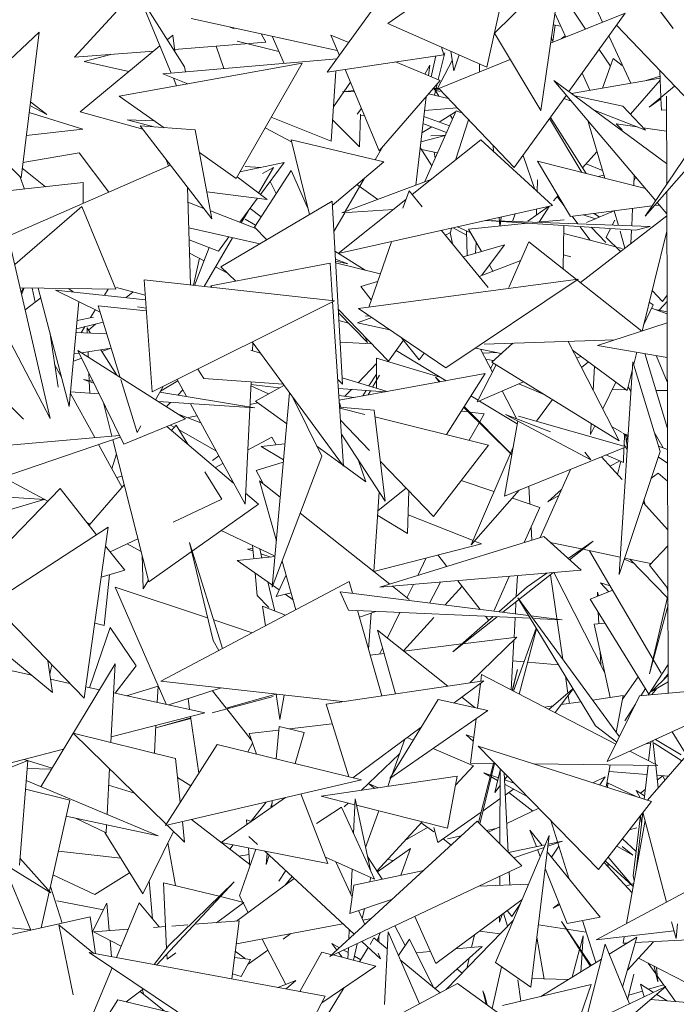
# Model space of a CAD drawing. Header units: metres. Extents: x -14.5 to 13.2, y -19 to 3.3.
# Tile 139 of 210: x 10.475 to 10.6, y 2.585 to 2.772. Entities that reach past the tile are written whole.
import ezdxf

# ---------------------------------------------------------------- set-up
doc = ezdxf.new("R2010")
doc.units = ezdxf.units.M
doc.layers.add('G-IMPT', color=7, linetype='Continuous', lineweight=5)
doc.layers.add('L-PLNT', color=7, linetype='Continuous', lineweight=5, true_color=0x005900)

# ---------------------------------------------------------------- blocks, each defined once
blk = doc.blocks.new('ÁRVORES ORNAMENTAIS - Pequeno e Médio Porte - Ipê-roxo-2870950-CORTE_CALÇADA')
at = {"layer": 'G-IMPT', "color": 253, "true_color": 0xaaaaaa}
for p, q in [((6.82373, 2.76256), (6.82941, 2.78812)), ((6.79345, 2.76158), (6.80962, 2.78406)), ((6.8199, 2.78141), (6.80493, 2.77084)), ((6.83789, 2.7816), (6.82515, 2.769)), ((6.83789, 2.7816), (6.83392, 2.75435)), ((6.85903, 2.76989), (6.85085, 2.78076)), ((6.85903, 2.76989), (6.85092, 2.78079)), ((6.75725, 2.77724), (6.74548, 2.76443)), ((6.84244, 2.76978), (6.8373, 2.77749)), ((6.76636, 2.76262), (6.75768, 2.7763)), ((6.75768, 2.7763), (6.76387, 2.76143)), ((6.84993, 2.77281), (6.83578, 2.7671)), ((6.83868, 2.76827), (6.83661, 2.7728)), ((6.83928, 2.75794), (6.84993, 2.77281)), ((6.84448, 2.77354), (6.84563, 2.77107)), ((6.79535, 2.76574), (6.76765, 2.77177)), ((6.82373, 2.76256), (6.80493, 2.77084)), ((6.73878, 2.7692), (6.72279, 2.75412)), ((6.73538, 2.74153), (6.73878, 2.7692)), ((6.77579, 2.76983), (6.77483, 2.77021)), ((6.82515, 2.769), (6.83392, 2.75435)), ((6.83666, 2.77054), (6.83622, 2.76749)), ((6.83629, 2.7706), (6.83773, 2.77035)), ((6.86579, 2.75219), (6.84828, 2.7705)), ((6.7631, 2.76775), (6.76417, 2.76864)), ((6.76453, 2.7655), (6.76417, 2.76864)), ((6.78177, 2.7673), (6.76448, 2.76593)), ((6.77638, 2.7675), (6.78427, 2.76555)), ((6.77638, 2.7675), (6.78426, 2.76555)), ((6.78092, 2.76888), (6.78177, 2.7673)), ((6.783, 2.76843), (6.78526, 2.76327)), ((6.79414, 2.76865), (6.79752, 2.76725)), ((6.79414, 2.76865), (6.79575, 2.76479)), ((6.83631, 2.76731), (6.83593, 2.76815)), ((6.83782, 2.76792), (6.83856, 2.76853)), ((6.84684, 2.76849), (6.85105, 2.75952)), ((6.76053, 2.76562), (6.74548, 2.76443)), ((6.74659, 2.75407), (6.76172, 2.7666)), ((6.77238, 2.76656), (6.77383, 2.76229)), ((6.81575, 2.76529), (6.8145, 2.76019)), ((6.81513, 2.76635), (6.81557, 2.76493)), ((6.81688, 2.76558), (6.81746, 2.76184)), ((6.84715, 2.76272), (6.845, 2.76593)), ((6.87485, 2.76569), (6.85376, 2.73426)), ((6.75243, 2.76498), (6.74733, 2.76365)), ((6.75581, 2.76171), (6.74733, 2.76365)), ((6.79524, 2.76412), (6.76225, 2.7613)), ((6.79345, 2.76158), (6.81557, 2.76493)), ((6.80642, 2.76355), (6.81487, 2.76003)), ((6.81401, 2.76469), (6.81316, 2.76075)), ((6.81434, 2.75853), (6.81716, 2.7638)), ((6.82813, 2.76401), (6.81458, 2.75854)), ((6.81845, 2.76488), (6.81746, 2.76184)), ((6.84564, 2.75859), (6.84768, 2.76418)), ((6.84768, 2.76418), (6.84938, 2.76288)), ((6.75401, 2.75707), (6.78866, 2.7633)), ((6.76636, 2.76262), (6.76656, 2.76166)), ((6.78866, 2.7633), (6.77617, 2.74145)), ((6.79508, 2.76183), (6.79417, 2.74849)), ((6.79687, 2.7621), (6.80328, 2.74668)), ((6.81193, 2.76126), (6.81291, 2.76295)), ((6.81267, 2.76095), (6.81291, 2.76295)), ((6.8223, 2.76166), (6.82233, 2.76317)), ((6.85673, 2.75682), (6.85652, 2.76188)), ((6.76698, 2.7594), (6.76225, 2.7613)), ((6.76426, 2.76049), (6.76487, 2.75902)), ((6.79787, 2.75969), (6.79462, 2.75504)), ((6.81487, 2.76003), (6.80328, 2.74668)), ((6.85781, 2.74427), (6.83644, 2.76003)), ((6.85575, 2.73722), (6.83644, 2.76003)), ((6.83977, 2.75758), (6.85658, 2.76047)), ((6.84327, 2.75818), (6.84179, 2.76144)), ((6.85093, 2.75367), (6.8566, 2.76007)), ((6.85657, 2.76082), (6.8539, 2.76001)), ((6.79851, 2.75816), (6.79631, 2.75787)), ((6.7986, 2.75794), (6.79631, 2.75787)), ((6.81458, 2.75853), (6.81363, 2.75853)), ((6.81474, 2.75837), (6.81363, 2.75834)), ((6.81363, 2.75828), (6.81489, 2.75797)), ((6.81489, 2.75797), (6.81363, 2.75828)), ((6.81405, 2.75836), (6.81377, 2.75723)), ((6.81406, 2.758), (6.81463, 2.75704)), ((6.8143, 2.75938), (6.81409, 2.75853)), ((6.82892, 2.74349), (6.81458, 2.75854)), ((6.87486, 2.75848), (6.85376, 2.73426)), ((6.85929, 2.75898), (6.85451, 2.75494)), ((6.74027, 2.75356), (6.73716, 2.75601)), ((6.75401, 2.75707), (6.76252, 2.75107)), ((6.81022, 2.74018), (6.8122, 2.75696)), ((6.81639, 2.75664), (6.81265, 2.75748)), ((6.82892, 2.74349), (6.83879, 2.75726)), ((6.83834, 2.75664), (6.83979, 2.75608)), ((6.84039, 2.75712), (6.8495, 2.75518)), ((6.85674, 2.75653), (6.85451, 2.75494)), ((6.85683, 2.75439), (6.85674, 2.75669)), ((6.85783, 2.74032), (6.85778, 2.75708)), ((6.73538, 2.74153), (6.72279, 2.75412)), ((6.73707, 2.75531), (6.74027, 2.75356)), ((6.75846, 2.75078), (6.74659, 2.75407)), ((6.79993, 2.75474), (6.79911, 2.75363)), ((6.81808, 2.75486), (6.81189, 2.75434)), ((6.81787, 2.7543), (6.81195, 2.74084)), ((6.81779, 2.7541), (6.81465, 2.75213)), ((6.81787, 2.7543), (6.81909, 2.7538)), ((6.84406, 2.75441), (6.85379, 2.75062)), ((6.8495, 2.75518), (6.85379, 2.75062)), ((6.85683, 2.75439), (6.85778, 2.75446)), ((6.7369, 2.75393), (6.74707, 2.7508)), ((6.75551, 2.75255), (6.76083, 2.75119)), ((6.75551, 2.75255), (6.76068, 2.75237)), ((6.79417, 2.74849), (6.7828, 2.75305)), ((6.79445, 2.75256), (6.79956, 2.74741)), ((6.79956, 2.74741), (6.79972, 2.75363)), ((6.8005, 2.75338), (6.79971, 2.75331)), ((6.8166, 2.75141), (6.81175, 2.7532)), ((6.81675, 2.75345), (6.81718, 2.75273)), ((6.81774, 2.7449), (6.82026, 2.75258)), ((6.84175, 2.74259), (6.83562, 2.75284)), ((6.84254, 2.74239), (6.83576, 2.75303)), ((6.84288, 2.75242), (6.84606, 2.7415)), ((6.74707, 2.7508), (6.73637, 2.7496)), ((6.77157, 2.73376), (6.75799, 2.7514)), ((6.75799, 2.7514), (6.76841, 2.75065)), ((6.77157, 2.73376), (6.76841, 2.75065)), ((6.78167, 2.75107), (6.78667, 2.7484)), ((6.81325, 2.75125), (6.81139, 2.75008)), ((6.81607, 2.75019), (6.8116, 2.75188)), ((6.84938, 2.75067), (6.84825, 2.75179)), ((6.84825, 2.75179), (6.85225, 2.75122)), ((6.85338, 2.75106), (6.8578, 2.75043)), ((6.78658, 2.74875), (6.8042, 2.7446)), ((6.78658, 2.74875), (6.79005, 2.73458)), ((6.80956, 2.73838), (6.82257, 2.74877)), ((6.81581, 2.74962), (6.81119, 2.7484)), ((6.81307, 2.74953), (6.81583, 2.74966)), ((6.83614, 2.73628), (6.82257, 2.74877)), ((6.80255, 2.74499), (6.804, 2.74751)), ((6.81106, 2.74731), (6.81328, 2.74386)), ((6.81435, 2.7463), (6.8113, 2.74694)), ((6.82499, 2.74654), (6.8249, 2.74771)), ((6.84187, 2.74344), (6.8446, 2.74652)), ((6.7464, 2.74629), (6.73574, 2.74445)), ((6.7464, 2.74629), (6.75202, 2.73882)), ((6.76289, 2.74504), (6.76331, 2.74375)), ((6.76921, 2.74636), (6.77617, 2.74145)), ((6.8137, 2.74643), (6.81392, 2.74531)), ((6.83284, 2.73932), (6.83057, 2.7458)), ((6.83334, 2.74474), (6.8538, 2.73952)), ((6.83334, 2.74474), (6.83957, 2.73423)), ((6.76373, 2.74394), (6.73295, 2.73049)), ((6.73999, 2.73988), (6.73561, 2.74341)), ((6.78525, 2.74445), (6.77689, 2.74271)), ((6.77789, 2.7437), (6.78076, 2.74351)), ((6.77964, 2.73222), (6.78661, 2.74293)), ((6.78324, 2.74349), (6.78043, 2.73867)), ((6.78078, 2.73841), (6.78525, 2.74445)), ((6.78324, 2.74349), (6.78117, 2.74236)), ((6.78661, 2.74293), (6.78972, 2.73592)), ((6.8042, 2.7446), (6.7944, 2.73633)), ((6.84255, 2.74421), (6.84563, 2.74295)), ((6.73602, 2.73944), (6.73519, 2.74171)), ((6.77634, 2.74175), (6.78205, 2.73745)), ((6.81327, 2.74133), (6.7962, 2.7349)), ((6.79687, 2.73515), (6.80054, 2.74151)), ((6.83335, 2.74121), (6.83327, 2.73893)), ((6.84484, 2.7418), (6.84588, 2.74209)), ((6.85165, 2.74206), (6.85156, 2.74009)), ((6.8516, 2.74092), (6.85197, 2.74168)), ((6.74716, 2.74069), (6.71829, 2.73744)), ((6.74716, 2.74069), (6.74718, 2.7367)), ((6.76694, 2.73977), (6.7675, 2.72123)), ((6.78378, 2.73857), (6.78261, 2.74089)), ((6.80301, 2.73746), (6.79908, 2.74028)), ((6.80301, 2.73747), (6.79908, 2.74028)), ((6.80895, 2.73912), (6.80781, 2.73582)), ((6.81145, 2.73607), (6.80895, 2.73912)), ((6.78205, 2.73745), (6.7706, 2.73893)), ((6.77686, 2.73313), (6.78024, 2.73769)), ((6.79554, 2.72717), (6.80836, 2.73742)), ((6.83634, 2.73721), (6.83722, 2.7382)), ((6.83706, 2.73801), (6.83834, 2.73631)), ((6.85812, 2.64377), (6.85783, 2.73893)), ((6.74689, 2.73614), (6.73418, 2.72513)), ((6.75335, 2.72044), (6.74689, 2.73614)), ((6.77003, 2.73576), (6.76703, 2.73692)), ((6.77328, 2.72468), (6.79435, 2.73712)), ((6.7809, 2.73416), (6.7788, 2.73575)), ((6.79632, 2.70243), (6.79435, 2.73712)), ((6.83614, 2.73628), (6.79554, 2.72717)), ((6.80599, 2.73552), (6.7962, 2.7349)), ((6.83151, 2.73334), (6.83541, 2.73612)), ((6.83315, 2.73561), (6.8331, 2.73448)), ((6.83364, 2.73315), (6.83553, 2.73614)), ((6.85508, 2.73623), (6.83957, 2.73423)), ((6.84786, 2.7353), (6.84866, 2.73253)), ((6.85134, 2.73575), (6.85118, 2.73243)), ((6.85644, 2.7364), (6.85553, 2.73628)), ((6.85784, 2.73475), (6.85604, 2.73688)), ((6.7322, 2.73377), (6.74088, 2.69588)), ((6.7799, 2.73196), (6.77129, 2.73528)), ((6.77843, 2.73524), (6.77714, 2.73302)), ((6.77789, 2.73374), (6.77985, 2.73255)), ((6.79468, 2.73135), (6.79675, 2.73493)), ((6.85196, 2.73163), (6.82353, 2.73345)), ((6.82369, 2.73349), (6.85469, 2.7323)), ((6.82615, 2.73242), (6.82602, 2.73401)), ((6.82624, 2.73242), (6.82643, 2.7341)), ((6.82858, 2.7333), (6.82911, 2.7347)), ((6.83335, 2.73312), (6.83836, 2.73361)), ((6.83988, 2.73427), (6.84096, 2.73282)), ((6.84148, 2.72168), (6.85784, 2.73436)), ((6.84201, 2.73454), (6.84431, 2.73379)), ((6.84786, 2.73528), (6.8426, 2.73307)), ((6.84404, 2.7348), (6.84505, 2.7341)), ((6.8475, 2.73257), (6.84798, 2.73354)), ((6.76717, 2.73207), (6.78064, 2.72902)), ((6.77964, 2.73222), (6.78199, 2.72982)), ((6.82397, 2.72078), (6.81514, 2.73157)), ((6.817, 2.73199), (6.81681, 2.73117)), ((6.81733, 2.73206), (6.81986, 2.73071)), ((6.81812, 2.73224), (6.82068, 2.7311)), ((6.82026, 2.73184), (6.83151, 2.73294)), ((6.82026, 2.73184), (6.8227, 2.72758)), ((6.83834, 2.7325), (6.83817, 2.7243)), ((6.84135, 2.73231), (6.84331, 2.72971)), ((6.84625, 2.72929), (6.84347, 2.73217)), ((6.84635, 2.73021), (6.84719, 2.73193)), ((6.85114, 2.73168), (6.85101, 2.72907)), ((6.85196, 2.73163), (6.85469, 2.7323)), ((6.77281, 2.72766), (6.76724, 2.72978)), ((6.77548, 2.73019), (6.77009, 2.72095)), ((6.77281, 2.72766), (6.7748, 2.73034)), ((6.81587, 2.73067), (6.81681, 2.73117)), ((6.81677, 2.73115), (6.81718, 2.72908)), ((6.81984, 2.73148), (6.81997, 2.72679)), ((6.8383, 2.731), (6.84819, 2.72845)), ((6.84635, 2.73021), (6.84909, 2.72758)), ((6.84898, 2.73144), (6.84991, 2.72822)), ((6.85314, 2.71249), (6.85785, 2.73146)), ((6.77107, 2.72832), (6.76828, 2.72115)), ((6.8056, 2.72943), (6.80131, 2.71701)), ((6.81923, 2.72658), (6.82706, 2.72885)), ((6.82171, 2.72931), (6.82154, 2.72725)), ((6.82706, 2.72885), (6.82277, 2.72306)), ((6.82791, 2.72078), (6.83169, 2.72942)), ((6.85312, 2.71248), (6.83169, 2.72942)), ((6.84853, 2.72836), (6.84938, 2.72814)), ((6.76732, 2.72728), (6.77009, 2.72582)), ((6.76811, 2.72117), (6.76919, 2.72629)), ((6.79489, 2.72765), (6.80063, 2.72406)), ((6.79732, 2.72524), (6.79498, 2.72615)), ((6.83961, 2.72654), (6.83822, 2.72692)), ((6.74088, 2.69588), (6.72561, 2.72517)), ((6.77136, 2.72105), (6.79397, 2.72539)), ((6.77227, 2.72467), (6.77452, 2.72349)), ((6.77328, 2.72468), (6.7761, 2.72196)), ((6.79444, 2.71827), (6.79397, 2.72539)), ((6.795, 2.72577), (6.79732, 2.72524)), ((6.79502, 2.72542), (6.80351, 2.72336)), ((6.82227, 2.72286), (6.83014, 2.72588)), ((6.8242, 2.72498), (6.82484, 2.72385)), ((6.79938, 2.71676), (6.84105, 2.72231)), ((6.84105, 2.72231), (6.81595, 2.70549)), ((6.75335, 2.72044), (6.7352, 2.72066)), ((6.73586, 2.72066), (6.73539, 2.71985)), ((6.73585, 2.72066), (6.73539, 2.71987)), ((6.73549, 2.71942), (6.73597, 2.72066)), ((6.73805, 2.71794), (6.73746, 2.72064)), ((6.74452, 2.69815), (6.73864, 2.72062)), ((6.74534, 2.71989), (6.7444, 2.72055)), ((6.75117, 2.71927), (6.7519, 2.72046)), ((6.75891, 2.71932), (6.75346, 2.72078)), ((6.7587, 2.7222), (6.79479, 2.71823)), ((6.7587, 2.7222), (6.76024, 2.70094)), ((6.77136, 2.72105), (6.77156, 2.72078)), ((6.79981, 2.72095), (6.80299, 2.72188)), ((6.79981, 2.72095), (6.8018, 2.71844)), ((6.73616, 2.71649), (6.73913, 2.71876)), ((6.75897, 2.71844), (6.74191, 2.72025)), ((6.74191, 2.72025), (6.75038, 2.7161)), ((6.75663, 2.71993), (6.75534, 2.71883)), ((6.85703, 2.7181), (6.85504, 2.72015)), ((6.85703, 2.7181), (6.85789, 2.71929)), ((6.74452, 2.69815), (6.74632, 2.71809)), ((6.75002, 2.71729), (6.75913, 2.71629)), ((6.75002, 2.71729), (6.75417, 2.7037)), ((6.75748, 2.71709), (6.75908, 2.71685)), ((6.79479, 2.71823), (6.76024, 2.70094)), ((6.79654, 2.68683), (6.79445, 2.71807)), ((6.80504, 2.70678), (6.79552, 2.71661)), ((6.79938, 2.71676), (6.81595, 2.70549)), ((6.85342, 2.71363), (6.85528, 2.71746)), ((6.8545, 2.71796), (6.85528, 2.71746)), ((6.85497, 2.71682), (6.8579, 2.71574)), ((6.85789, 2.71807), (6.85638, 2.71643)), ((6.7491, 2.71511), (6.74599, 2.71446)), ((6.74855, 2.71505), (6.74948, 2.71655)), ((6.79555, 2.71597), (6.80108, 2.71033)), ((6.79919, 2.71402), (6.80189, 2.71505)), ((6.80144, 2.71536), (6.80072, 2.7153)), ((6.8579, 2.71613), (6.85561, 2.71658)), ((6.74586, 2.71293), (6.75097, 2.71417)), ((6.74676, 2.71216), (6.74748, 2.71332)), ((6.74793, 2.71211), (6.74789, 2.71309)), ((6.74789, 2.71309), (6.74852, 2.71209)), ((6.7495, 2.71381), (6.74816, 2.71266)), ((6.79564, 2.71448), (6.7975, 2.71398)), ((6.80532, 2.71272), (6.79919, 2.71402)), ((6.85791, 2.71403), (6.84467, 2.70975)), ((6.74081, 2.71232), (6.74239, 2.70186)), ((6.75165, 2.71197), (6.74579, 2.7122)), ((6.80063, 2.71133), (6.80108, 2.71033)), ((6.80754, 2.71121), (6.81087, 2.70701)), ((6.74684, 2.70836), (6.75248, 2.70924)), ((6.75239, 2.70922), (6.75069, 2.70863)), ((6.77918, 2.71042), (6.79654, 2.68683)), ((6.77935, 2.71019), (6.77928, 2.70881)), ((6.80188, 2.71005), (6.79587, 2.71038)), ((6.80504, 2.70678), (6.80791, 2.71074)), ((6.82645, 2.70823), (6.82158, 2.70926)), ((6.8232, 2.71001), (6.848, 2.71083)), ((6.82463, 2.70658), (6.82863, 2.71019)), ((6.83911, 2.71053), (6.84883, 2.69164)), ((6.85793, 2.70749), (6.84467, 2.70975)), ((6.72423, 2.70736), (6.73586, 2.69577)), ((6.74688, 2.70731), (6.7453, 2.70677)), ((6.74542, 2.70814), (6.7464, 2.70829)), ((6.75484, 2.69103), (6.74615, 2.70879)), ((6.76659, 2.69582), (6.74615, 2.70879)), ((6.74812, 2.70754), (6.74808, 2.70855)), ((6.7505, 2.70893), (6.75352, 2.70412)), ((6.77898, 2.70885), (6.78072, 2.70832)), ((6.80279, 2.70735), (6.8028, 2.70334)), ((6.80279, 2.70735), (6.81482, 2.70376)), ((6.80651, 2.70881), (6.81598, 2.70306)), ((6.81182, 2.70829), (6.81087, 2.70701)), ((6.8225, 2.70907), (6.82478, 2.70467)), ((6.82292, 2.70827), (6.82552, 2.70843)), ((6.85034, 2.70122), (6.83997, 2.70886)), ((6.84156, 2.70768), (6.84076, 2.70733)), ((6.85157, 2.70619), (6.85214, 2.70848)), ((6.85368, 2.70822), (6.85797, 2.69398)), ((6.85586, 2.70771), (6.85794, 2.70284)), ((6.74174, 2.70614), (6.74306, 2.70375)), ((6.80279, 2.7063), (6.79929, 2.70269)), ((6.82549, 2.70605), (6.82189, 2.69903)), ((6.82494, 2.70687), (6.82349, 2.70717)), ((6.82441, 2.70539), (6.825, 2.70636)), ((6.82463, 2.70658), (6.84883, 2.69164)), ((6.84297, 2.70664), (6.84168, 2.70554)), ((6.84416, 2.70577), (6.84389, 2.70125)), ((6.85143, 2.70666), (6.84879, 2.66632)), ((6.85143, 2.70666), (6.85656, 2.68966)), ((6.74831, 2.7031), (6.74825, 2.7045)), ((6.77006, 2.70348), (6.76889, 2.70527)), ((6.7957, 2.69937), (6.82338, 2.70441)), ((6.79625, 2.70361), (6.8048, 2.70102)), ((6.80136, 2.70206), (6.8028, 2.70433)), ((6.80205, 2.70185), (6.80334, 2.7041)), ((6.81464, 2.70282), (6.81396, 2.70374)), ((6.81483, 2.70285), (6.81396, 2.70374)), ((6.82338, 2.70441), (6.81604, 2.69283)), ((6.85034, 2.70122), (6.85134, 2.70524)), ((6.74918, 2.70261), (6.74719, 2.70328)), ((6.74899, 2.70299), (6.74719, 2.70328)), ((6.74841, 2.70071), (6.74832, 2.7029)), ((6.75429, 2.70332), (6.75737, 2.69325)), ((6.76232, 2.70199), (6.76088, 2.69944)), ((6.76182, 2.70109), (6.76511, 2.70306)), ((6.76497, 2.70331), (6.76675, 2.70005)), ((6.77006, 2.70348), (6.7851, 2.70238)), ((6.77899, 2.70283), (6.77785, 2.67964)), ((6.78231, 2.70056), (6.77895, 2.70206)), ((6.77896, 2.70236), (6.78433, 2.70168)), ((6.78524, 2.70218), (6.77984, 2.69918)), ((6.79544, 2.70328), (6.79632, 2.70243)), ((6.80281, 2.70317), (6.80281, 2.70162)), ((6.83064, 2.70287), (6.82189, 2.69903)), ((6.8347, 2.70036), (6.82975, 2.70248)), ((6.84571, 2.6977), (6.84818, 2.7028)), ((6.85106, 2.70096), (6.85051, 2.70191)), ((6.74475, 2.70066), (6.74936, 2.69226)), ((6.75016, 2.7006), (6.74477, 2.70093)), ((6.77973, 2.6979), (6.7617, 2.70088)), ((6.76508, 2.70033), (6.76605, 2.70132)), ((6.78627, 2.70079), (6.78303, 2.6639)), ((6.78685, 2.7), (6.79243, 2.68875)), ((6.79555, 2.70161), (6.80442, 2.70096)), ((6.79564, 2.70025), (6.79854, 2.69988)), ((6.79805, 2.70142), (6.79677, 2.70011)), ((6.80017, 2.70018), (6.80083, 2.70122)), ((6.8012, 2.70037), (6.80166, 2.70116)), ((6.8207, 2.70019), (6.82207, 2.69936)), ((6.82663, 2.70111), (6.82934, 2.69587)), ((6.85016, 2.70135), (6.84751, 2.70141)), ((6.85795, 2.70118), (6.85578, 2.70123)), ((6.75261, 2.69254), (6.751, 2.69888)), ((6.76143, 2.6991), (6.77973, 2.6979)), ((6.76293, 2.69814), (6.76373, 2.69895)), ((6.76748, 2.6987), (6.77785, 2.67964)), ((6.78025, 2.69888), (6.77878, 2.69856)), ((6.78575, 2.69486), (6.77984, 2.69918)), ((6.796, 2.69805), (6.79574, 2.69884)), ((6.79579, 2.69807), (6.80234, 2.69745)), ((6.81932, 2.698), (6.82845, 2.689)), ((6.82845, 2.68905), (6.81943, 2.69819)), ((6.82232, 2.69921), (6.82948, 2.69486)), ((6.8331, 2.69539), (6.83615, 2.69947)), ((6.76534, 2.69662), (6.76946, 2.69506)), ((6.76874, 2.69639), (6.76714, 2.69605)), ((6.7958, 2.69783), (6.80057, 2.69665)), ((6.80444, 2.68023), (6.80234, 2.69745)), ((6.8025, 2.69618), (6.82402, 2.69086)), ((6.81888, 2.69731), (6.82018, 2.69715)), ((6.8205, 2.69711), (6.82323, 2.69676)), ((6.82236, 2.69523), (6.82323, 2.69676)), ((6.84344, 2.68806), (6.82727, 2.69667)), ((6.82727, 2.69667), (6.83577, 2.69338)), ((6.85013, 2.69054), (6.82974, 2.69635)), ((6.75484, 2.69103), (6.76659, 2.69582)), ((6.75809, 2.69452), (6.75737, 2.69325)), ((6.77566, 2.68365), (6.76304, 2.69437)), ((6.76443, 2.69424), (6.76371, 2.69464)), ((6.76477, 2.69463), (6.76391, 2.69364)), ((6.76702, 2.691), (6.76477, 2.69463)), ((6.80148, 2.68985), (6.79595, 2.69556)), ((6.82038, 2.69176), (6.82228, 2.69508)), ((6.82958, 2.69544), (6.82706, 2.68113)), ((6.8435, 2.69493), (6.84337, 2.69285)), ((6.84337, 2.69285), (6.84417, 2.69452)), ((6.84938, 2.69324), (6.84746, 2.6943)), ((6.71861, 2.68025), (6.75419, 2.69235)), ((6.75404, 2.69267), (6.72583, 2.69021)), ((6.77234, 2.68977), (6.76533, 2.69373)), ((6.78291, 2.69238), (6.77835, 2.6899)), ((6.78291, 2.69238), (6.78373, 2.69088)), ((6.80444, 2.68023), (6.79613, 2.69294)), ((6.8505, 2.69243), (6.84955, 2.69307)), ((6.84955, 2.69307), (6.85052, 2.69272)), ((6.84973, 2.69066), (6.84979, 2.69301)), ((6.84999, 2.69277), (6.85036, 2.69029)), ((6.85016, 2.69162), (6.85036, 2.69238)), ((6.85717, 2.69032), (6.85547, 2.69329)), ((6.75008, 2.69095), (6.75454, 2.68282)), ((6.75961, 2.66492), (6.75278, 2.69187)), ((6.78542, 2.69107), (6.78093, 2.69057)), ((6.78515, 2.68807), (6.78093, 2.69057)), ((6.79633, 2.68712), (6.79147, 2.69067)), ((6.81362, 2.67731), (6.82402, 2.69086)), ((6.82072, 2.6719), (6.82871, 2.69047)), ((6.85013, 2.69054), (6.82706, 2.68113)), ((6.84974, 2.69093), (6.85033, 2.68993)), ((6.85627, 2.69065), (6.85798, 2.69003)), ((6.75345, 2.68921), (6.7526, 2.68634)), ((6.77166, 2.68793), (6.77286, 2.6888)), ((6.78303, 2.6639), (6.79243, 2.68875)), ((6.84344, 2.68806), (6.84231, 2.68953)), ((6.84546, 2.68864), (6.84938, 2.68432)), ((6.84965, 2.68756), (6.84628, 2.68897)), ((6.85656, 2.68966), (6.84879, 2.66632)), ((6.84965, 2.68756), (6.84972, 2.69038)), ((6.85799, 2.68744), (6.85622, 2.68862)), ((6.77366, 2.68734), (6.77223, 2.68657)), ((6.78511, 2.6876), (6.77997, 2.68601)), ((6.80075, 2.68388), (6.79653, 2.68697)), ((6.80075, 2.68388), (6.79939, 2.68793)), ((6.81362, 2.67731), (6.80352, 2.68774)), ((6.84894, 2.68786), (6.84711, 2.68682)), ((6.8485, 2.68529), (6.84915, 2.68777)), ((6.75452, 2.68498), (6.75351, 2.68468)), ((6.77344, 2.68058), (6.77026, 2.68574)), ((6.77997, 2.68601), (6.78126, 2.68353)), ((6.83383, 2.67329), (6.83956, 2.68623)), ((6.85619, 2.68552), (6.85484, 2.68448)), ((6.85619, 2.68552), (6.858, 2.68402)), ((6.73196, 2.68479), (6.74045, 2.68021)), ((6.75495, 2.6833), (6.7483, 2.67562)), ((6.78453, 2.68094), (6.78059, 2.68406)), ((6.7838, 2.67268), (6.78059, 2.68406)), ((6.82506, 2.68201), (6.81887, 2.68415)), ((6.83186, 2.67965), (6.83168, 2.68301)), ((6.73983, 2.68055), (6.72697, 2.6813)), ((6.74277, 2.68261), (6.73183, 2.67131)), ((6.74277, 2.68261), (6.74971, 2.67384)), ((6.7804, 2.67962), (6.77795, 2.68171)), ((6.80331, 2.68195), (6.80228, 2.66684)), ((6.80843, 2.68267), (6.80308, 2.67845)), ((6.80889, 2.6822), (6.80869, 2.6741)), ((6.82072, 2.6719), (6.82985, 2.68227)), ((6.83788, 2.68244), (6.83529, 2.68008)), ((6.83735, 2.68126), (6.83529, 2.68008)), ((6.73977, 2.68055), (6.72459, 2.67599)), ((6.75961, 2.66492), (6.7804, 2.67962)), ((6.77344, 2.68058), (6.7642, 2.67621)), ((6.83375, 2.679), (6.82855, 2.6808)), ((6.85333, 2.67996), (6.85803, 2.67479)), ((6.8535, 2.68045), (6.85374, 2.67951)), ((6.8053, 2.66445), (6.78833, 2.67792)), ((6.80869, 2.6741), (6.80301, 2.67748)), ((6.80878, 2.6776), (6.82109, 2.67276)), ((6.83081, 2.67236), (6.83375, 2.679)), ((6.74781, 2.67624), (6.74851, 2.67586)), ((6.72983, 2.66091), (6.75192, 2.67528)), ((6.75192, 2.67528), (6.74732, 2.64283)), ((6.78355, 2.66978), (6.77333, 2.67462)), ((6.83223, 2.6728), (6.8321, 2.67527)), ((6.75755, 2.67305), (6.7523, 2.67057)), ((6.75551, 2.67209), (6.75816, 2.67066)), ((6.77178, 2.65377), (6.76734, 2.67236)), ((6.7736, 2.65226), (6.76734, 2.67236)), ((6.77925, 2.67182), (6.7795, 2.66925)), ((6.80229, 2.66688), (6.82269, 2.67213)), ((6.83449, 2.6735), (6.80339, 2.66386)), ((6.82137, 2.67264), (6.82269, 2.67213)), ((6.84163, 2.66708), (6.83449, 2.6735)), ((6.83573, 2.67238), (6.84169, 2.67113)), ((6.83911, 2.66934), (6.84385, 2.67263)), ((6.84385, 2.67263), (6.83938, 2.6691)), ((6.75141, 2.67169), (6.75504, 2.66711)), ((6.75854, 2.66357), (6.75834, 2.66994)), ((6.77931, 2.67123), (6.77833, 2.67109)), ((6.77833, 2.67109), (6.77935, 2.67075)), ((6.78064, 2.67116), (6.78106, 2.66942)), ((6.78086, 2.67024), (6.78274, 2.6696)), ((6.81613, 2.6678), (6.81442, 2.67)), ((6.84189, 2.67109), (6.849, 2.66959)), ((6.85676, 2.64755), (6.8432, 2.67081)), ((6.85456, 2.66807), (6.85804, 2.67171)), ((6.78354, 2.66968), (6.77638, 2.66892)), ((6.78433, 2.66335), (6.77638, 2.66892)), ((6.78749, 2.65961), (6.78489, 2.66882)), ((6.81061, 2.66609), (6.81223, 2.66944)), ((6.85165, 2.66835), (6.84975, 2.6692)), ((6.84982, 2.66942), (6.85484, 2.66836)), ((6.8508, 2.66921), (6.85798, 2.66186)), ((6.85456, 2.66807), (6.85806, 2.66366)), ((6.75057, 2.66578), (6.75504, 2.66711)), ((6.75115, 2.65663), (6.75212, 2.66624)), ((6.77975, 2.66656), (6.78016, 2.66232)), ((6.78563, 2.66622), (6.78378, 2.66212)), ((6.84163, 2.66708), (6.80339, 2.66386)), ((6.83625, 2.66663), (6.82676, 2.65913)), ((6.83134, 2.66393), (6.83507, 2.66653)), ((6.83813, 2.65016), (6.83576, 2.66624)), ((6.84607, 2.64764), (6.83639, 2.66664)), ((6.75954, 2.66522), (6.75854, 2.66357)), ((6.76186, 2.64605), (6.79762, 2.66497)), ((6.78216, 2.66487), (6.78349, 2.65936)), ((6.79826, 2.66272), (6.79762, 2.66497)), ((6.80856, 2.66186), (6.80978, 2.6644)), ((6.81494, 2.66483), (6.81283, 2.66088)), ((6.82246, 2.65967), (6.81823, 2.66511)), ((6.82506, 2.65934), (6.82797, 2.66593)), ((6.8293, 2.66215), (6.82952, 2.66606)), ((6.84708, 2.66416), (6.84528, 2.66468)), ((6.84684, 2.66301), (6.84528, 2.66468)), ((6.75322, 2.6639), (6.76288, 2.64167)), ((6.75322, 2.6639), (6.77076, 2.65806)), ((6.78378, 2.66212), (6.78658, 2.66284)), ((6.78696, 2.66151), (6.78546, 2.66256)), ((6.79589, 2.66302), (6.83162, 2.65851)), ((6.79589, 2.66302), (6.7975, 2.65952)), ((6.80896, 2.66154), (6.80579, 2.66406)), ((6.8158, 2.66051), (6.81903, 2.66408)), ((6.83134, 2.66393), (6.82596, 2.65923)), ((6.84758, 2.66331), (6.84333, 2.66161)), ((6.84472, 2.66216), (6.84468, 2.66294)), ((6.84489, 2.66223), (6.84468, 2.66294)), ((6.85783, 2.66395), (6.85806, 2.66307)), ((6.72983, 2.66091), (6.74732, 2.64283)), ((6.78016, 2.66232), (6.78238, 2.66005)), ((6.82912, 2.65883), (6.82924, 2.66109)), ((6.84429, 2.63758), (6.82959, 2.66186)), ((6.82959, 2.66186), (6.84885, 2.63547)), ((6.84333, 2.66161), (6.85445, 2.6436)), ((6.85457, 2.64742), (6.85806, 2.66221)), ((6.72162, 2.66022), (6.74134, 2.64392)), ((6.78115, 2.66028), (6.78173, 2.65656)), ((6.78115, 2.66028), (6.78552, 2.65856)), ((6.83194, 2.65798), (6.7975, 2.65952)), ((6.80379, 2.64326), (6.79919, 2.65945)), ((6.80267, 2.65929), (6.79955, 2.65817)), ((6.80175, 2.65896), (6.80128, 2.6521)), ((6.80486, 2.65424), (6.80721, 2.65909)), ((6.84495, 2.65696), (6.84485, 2.65914)), ((6.85457, 2.64742), (6.85807, 2.66051)), ((6.75115, 2.65663), (6.74934, 2.65707)), ((6.77191, 2.65767), (6.77923, 2.65524)), ((6.80792, 2.65181), (6.81363, 2.65812)), ((6.82489, 2.6583), (6.81727, 2.65163)), ((6.82566, 2.65826), (6.81727, 2.65163)), ((6.82408, 2.65759), (6.82348, 2.65836)), ((6.82887, 2.65433), (6.82908, 2.65811)), ((6.83207, 2.65846), (6.83797, 2.65771)), ((6.83797, 2.65771), (6.83244, 2.65796)), ((6.84615, 2.65705), (6.84405, 2.65689)), ((6.84405, 2.65689), (6.8471, 2.64295)), ((6.75225, 2.65621), (6.74834, 2.64481)), ((6.7572, 2.64895), (6.75225, 2.65621)), ((6.80641, 2.64364), (6.80297, 2.65575)), ((6.81633, 2.6451), (6.80297, 2.65575)), ((6.83308, 2.65609), (6.82874, 2.64418)), ((6.83315, 2.65597), (6.82987, 2.6436)), ((6.77178, 2.65377), (6.77287, 2.65188)), ((6.80799, 2.65175), (6.81896, 2.65311)), ((6.81917, 2.65313), (6.82939, 2.6544)), ((6.82048, 2.64572), (6.82939, 2.6544)), ((6.82831, 2.6444), (6.82884, 2.65386)), ((6.8016, 2.65096), (6.80424, 2.65129)), ((6.80338, 2.65118), (6.80394, 2.65233)), ((6.84531, 2.64915), (6.84519, 2.65167)), ((6.73915, 2.62601), (6.75323, 2.64935)), ((6.74134, 2.64392), (6.74046, 2.64991)), ((6.75323, 2.64935), (6.75242, 2.63443)), ((6.82862, 2.6499), (6.83076, 2.64971)), ((6.83148, 2.64965), (6.83729, 2.64914)), ((6.7274, 2.64933), (6.73741, 2.64717)), ((6.74083, 2.64738), (6.7412, 2.64915)), ((6.7572, 2.64895), (6.75323, 2.64375)), ((6.82851, 2.6443), (6.82952, 2.64825)), ((6.82952, 2.64825), (6.82855, 2.64428)), ((6.85433, 2.64342), (6.8581, 2.64922)), ((6.74098, 2.6464), (6.74462, 2.64561)), ((6.79636, 2.64216), (6.76186, 2.64605)), ((6.82316, 2.64611), (6.79324, 2.6417)), ((6.8175, 2.64193), (6.82316, 2.64611)), ((6.8225, 2.64562), (6.82192, 2.64093)), ((6.82271, 2.6473), (6.82255, 2.64602)), ((6.82271, 2.6473), (6.84819, 2.63412)), ((6.83907, 2.64375), (6.8386, 2.64699)), ((6.84942, 2.64262), (6.85243, 2.64688)), ((6.85493, 2.64409), (6.85811, 2.64721)), ((6.85493, 2.64409), (6.85811, 2.64592)), ((6.8573, 2.64641), (6.85811, 2.64746)), ((6.74762, 2.64496), (6.75024, 2.6444)), ((6.75293, 2.64382), (6.77025, 2.64007)), ((6.76136, 2.64512), (6.7554, 2.64328)), ((6.76136, 2.64512), (6.76119, 2.64203)), ((6.76339, 2.64156), (6.77333, 2.64476)), ((6.7743, 2.6409), (6.77166, 2.64422)), ((6.84005, 2.64458), (6.83547, 2.6407)), ((6.83667, 2.64008), (6.84006, 2.64457)), ((6.87266, 2.64511), (6.85266, 2.64327)), ((6.8529, 2.64329), (6.85378, 2.64468)), ((6.85502, 2.64349), (6.85594, 2.64467)), ((6.76733, 2.6407), (6.76704, 2.64273)), ((6.77162, 2.64005), (6.78317, 2.64312)), ((6.78371, 2.64359), (6.77426, 2.64094)), ((6.78374, 2.64358), (6.78448, 2.6388)), ((6.78448, 2.6388), (6.78526, 2.64341)), ((6.80529, 2.62759), (6.8145, 2.6426)), ((6.82392, 2.64048), (6.8145, 2.6426)), ((6.82142, 2.64105), (6.81896, 2.64301)), ((6.83781, 2.6416), (6.84153, 2.64214)), ((6.83936, 2.64182), (6.83913, 2.64335)), ((6.84375, 2.64247), (6.84955, 2.64331)), ((6.84656, 2.63078), (6.85266, 2.64327)), ((6.84656, 2.63078), (6.87358, 2.64325)), ((6.84955, 2.64331), (6.84825, 2.6363)), ((6.77025, 2.64007), (6.75248, 2.63547)), ((6.77903, 2.63493), (6.77439, 2.64078)), ((6.79752, 2.62791), (6.79324, 2.6417)), ((6.80529, 2.62759), (6.82392, 2.64048)), ((6.83463, 2.64113), (6.83627, 2.64137)), ((6.8499, 2.63854), (6.85189, 2.64168)), ((6.76757, 2.63907), (6.76094, 2.63721)), ((6.76094, 2.63721), (6.76759, 2.63897)), ((6.76909, 2.62856), (6.76753, 2.63937)), ((6.82166, 2.63892), (6.82061, 2.63051)), ((6.76096, 2.63767), (6.76068, 2.63237)), ((6.77861, 2.63609), (6.78428, 2.63676)), ((6.78434, 2.63746), (6.78377, 2.63129)), ((6.78434, 2.63746), (6.78909, 2.63633)), ((6.78627, 2.637), (6.79439, 2.63797)), ((6.78739, 2.6304), (6.78909, 2.63633)), ((6.79827, 2.62772), (6.81125, 2.63731)), ((6.84429, 2.63758), (6.84836, 2.63447)), ((6.85886, 2.63646), (6.86134, 2.63244)), ((6.76292, 2.6189), (6.74525, 2.63621)), ((6.74525, 2.63621), (6.76467, 2.63138)), ((6.78002, 2.63221), (6.77861, 2.63609)), ((6.80816, 2.63503), (6.80574, 2.62832)), ((6.80973, 2.63484), (6.80857, 2.63533)), ((6.81978, 2.63589), (6.82113, 2.63467)), ((6.81978, 2.63589), (6.82122, 2.63539)), ((6.85438, 2.63092), (6.8548, 2.63458)), ((6.85572, 2.63022), (6.85521, 2.63477)), ((6.85571, 2.63501), (6.86055, 2.63207)), ((6.74345, 2.63313), (6.7303, 2.62973)), ((6.77259, 2.63404), (6.76276, 2.61865)), ((6.77259, 2.63404), (6.79991, 2.62732)), ((6.77839, 2.63261), (6.77927, 2.63428)), ((6.82117, 2.63001), (6.81363, 2.63319)), ((6.8449, 2.6103), (6.82205, 2.63372)), ((6.82205, 2.63372), (6.85491, 2.62324)), ((6.85084, 2.63275), (6.85611, 2.63002)), ((6.85476, 2.63425), (6.85392, 2.63418)), ((6.86072, 2.63096), (6.85542, 2.63431)), ((6.73664, 2.63098), (6.72256, 2.62539)), ((6.73664, 2.63098), (6.73506, 2.61114)), ((6.73598, 2.6312), (6.7413, 2.62957)), ((6.76558, 2.62306), (6.76467, 2.63138)), ((6.7999, 2.62532), (6.80716, 2.63227)), ((6.8542, 2.62347), (6.86153, 2.63189)), ((6.74116, 2.62935), (6.73652, 2.62948)), ((6.75215, 2.62945), (6.75168, 2.62074)), ((6.82117, 2.63001), (6.81777, 2.62629)), ((6.82524, 2.63045), (6.82061, 2.63051)), ((6.82214, 2.61925), (6.82499, 2.63045)), ((6.82518, 2.63045), (6.8224, 2.61899)), ((6.82521, 2.62491), (6.82622, 2.62914)), ((6.82617, 2.6152), (6.82622, 2.62944)), ((6.85611, 2.63002), (6.83263, 2.63034)), ((6.84711, 2.63015), (6.84634, 2.62597)), ((6.85408, 2.62833), (6.84688, 2.62889)), ((6.85356, 2.62367), (6.85428, 2.63005)), ((6.85622, 2.62579), (6.85574, 2.63003)), ((6.76136, 2.61667), (6.73634, 2.62719)), ((6.79991, 2.62732), (6.76276, 2.61865)), ((6.76758, 2.6262), (6.76506, 2.62779)), ((6.79231, 2.6242), (6.8181, 2.628)), ((6.80553, 2.62776), (6.80492, 2.62606)), ((6.81622, 2.61818), (6.8181, 2.628)), ((6.82442, 2.62822), (6.82316, 2.62865)), ((6.82316, 2.62865), (6.82436, 2.62799)), ((6.82456, 2.62788), (6.82576, 2.62722)), ((6.82588, 2.62772), (6.82463, 2.62815)), ((6.82698, 2.62867), (6.82777, 2.6136)), ((6.82705, 2.62734), (6.82758, 2.62805)), ((6.82891, 2.62669), (6.82705, 2.62733)), ((6.8438, 2.62678), (6.84614, 2.62789)), ((6.84614, 2.62789), (6.84512, 2.62636)), ((6.85815, 2.62801), (6.85595, 2.62818)), ((6.85708, 2.62811), (6.85605, 2.6273)), ((6.85708, 2.62811), (6.85748, 2.62724)), ((6.73621, 2.62553), (6.74465, 2.62347)), ((6.75198, 2.62631), (6.75688, 2.62481)), ((6.80246, 2.62569), (6.80124, 2.6266)), ((6.80312, 2.62579), (6.80127, 2.62663)), ((6.82521, 2.62491), (6.82621, 2.62623)), ((6.82709, 2.62648), (6.83146, 2.62407)), ((6.8272, 2.62442), (6.82879, 2.62555)), ((6.84649, 2.62679), (6.85204, 2.62417)), ((6.84666, 2.62671), (6.84661, 2.62589)), ((6.85363, 2.62428), (6.85206, 2.62529)), ((6.85206, 2.62529), (6.85276, 2.62392)), ((6.85377, 2.62552), (6.85284, 2.62479)), ((6.73916, 2.59925), (6.74465, 2.62347)), ((6.78554, 2.62396), (6.77332, 2.61546)), ((6.78302, 2.62338), (6.78291, 2.62222)), ((6.78845, 2.62464), (6.79354, 2.61146)), ((6.79231, 2.6242), (6.79869, 2.62259)), ((6.79874, 2.62374), (6.79845, 2.61714)), ((6.79874, 2.62374), (6.80165, 2.61018)), ((6.823, 2.62145), (6.8262, 2.62372)), ((6.82789, 2.62491), (6.83244, 2.6214)), ((6.8449, 2.6103), (6.85491, 2.62324)), ((6.78183, 2.6231), (6.77903, 2.61946)), ((6.78272, 2.62222), (6.78298, 2.62296)), ((6.79613, 2.62216), (6.79142, 2.61907)), ((6.80243, 2.60849), (6.79613, 2.62216)), ((6.79667, 2.62222), (6.7974, 2.62292)), ((6.79901, 2.62251), (6.81622, 2.61818)), ((6.80325, 2.62144), (6.80073, 2.61448)), ((6.82748, 2.61905), (6.83355, 2.62193)), ((6.74396, 2.62044), (6.76136, 2.61667)), ((6.7456, 2.62009), (6.7515, 2.61725)), ((6.77876, 2.61123), (6.7677, 2.6198)), ((6.77811, 2.61971), (6.77818, 2.61884)), ((6.77811, 2.61971), (6.77906, 2.61945)), ((6.79396, 2.5938), (6.8219, 2.61949)), ((6.81444, 2.61541), (6.82263, 2.62119)), ((6.83037, 2.61099), (6.8219, 2.61949)), ((6.83935, 2.60849), (6.83585, 2.61958)), ((6.85371, 2.6196), (6.85022, 2.60005)), ((6.85147, 2.60911), (6.85285, 2.62057)), ((6.85202, 2.61014), (6.85327, 2.62112)), ((6.85288, 2.62062), (6.85304, 2.61911)), ((6.8533, 2.62116), (6.85777, 2.60412)), ((6.75158, 2.61879), (6.7515, 2.61725)), ((6.7664, 2.61549), (6.76309, 2.61873)), ((6.7664, 2.61549), (6.76597, 2.6194)), ((6.81145, 2.61938), (6.80286, 2.61)), ((6.81246, 2.6183), (6.80819, 2.61582)), ((6.81363, 2.61743), (6.81126, 2.61918)), ((6.81444, 2.61541), (6.81363, 2.61825)), ((6.82367, 2.61771), (6.82545, 2.61809)), ((6.82399, 2.61739), (6.82618, 2.61843)), ((6.83311, 2.61465), (6.83188, 2.61777)), ((6.8342, 2.61488), (6.83188, 2.61777)), ((6.85071, 2.61782), (6.85216, 2.61821)), ((6.75844, 2.60568), (6.75127, 2.61736)), ((6.75844, 2.60568), (6.7643, 2.61754)), ((6.77858, 2.6166), (6.78022, 2.61507)), ((6.81697, 2.61496), (6.81542, 2.6161)), ((6.81626, 2.61612), (6.81884, 2.61668)), ((6.83553, 2.61676), (6.82535, 2.59266)), ((6.83205, 2.58799), (6.83553, 2.61676)), ((6.85202, 2.61372), (6.84943, 2.61615)), ((6.76465, 2.60725), (6.76322, 2.61535)), ((6.77332, 2.61546), (6.79354, 2.61146)), ((6.7756, 2.61501), (6.77496, 2.61418)), ((6.7768, 2.6053), (6.7799, 2.61416)), ((6.77852, 2.61443), (6.77878, 2.61095)), ((6.80297, 2.60984), (6.80923, 2.6143)), ((6.8074, 2.60924), (6.80923, 2.6143)), ((6.83479, 2.61501), (6.82782, 2.61354)), ((6.82882, 2.61254), (6.83458, 2.61451)), ((6.83385, 2.6128), (6.83334, 2.61409)), ((6.83528, 2.61475), (6.83808, 2.6157)), ((6.83808, 2.6157), (6.83533, 2.61512)), ((6.83737, 2.61477), (6.83597, 2.61268)), ((6.84834, 2.61476), (6.85143, 2.61305)), ((6.84938, 2.61467), (6.85143, 2.61305)), ((6.74103, 2.60586), (6.73516, 2.61245)), ((6.74245, 2.61378), (6.75427, 2.61247)), ((6.7767, 2.61283), (6.77861, 2.61317)), ((6.78156, 2.61383), (6.79855, 2.59803)), ((6.78208, 2.61334), (6.78188, 2.61123)), ((6.78188, 2.61123), (6.7824, 2.61304)), ((6.80243, 2.60849), (6.79309, 2.61263)), ((6.80383, 2.60849), (6.8011, 2.61276)), ((6.80494, 2.61227), (6.80598, 2.61198)), ((6.84519, 2.60124), (6.83516, 2.61369)), ((6.85141, 2.60717), (6.84671, 2.61264)), ((6.73175, 2.61163), (6.74103, 2.60586)), ((6.732, 2.61148), (6.73723, 2.59882)), ((6.83037, 2.61099), (6.79396, 2.5938)), ((6.79818, 2.60504), (6.7951, 2.61174)), ((6.79814, 2.61039), (6.79793, 2.60559)), ((6.81175, 2.61015), (6.79851, 2.60737)), ((6.83892, 2.60008), (6.83477, 2.6105)), ((6.84447, 2.59694), (6.86888, 2.61012)), ((6.85126, 2.60588), (6.84595, 2.61166)), ((6.84616, 2.61194), (6.85141, 2.60717)), ((6.84664, 2.61151), (6.84675, 2.61079)), ((6.74937, 2.60554), (6.74143, 2.60929)), ((6.74937, 2.60554), (6.75597, 2.60971)), ((6.77626, 2.6005), (6.78717, 2.60861)), ((6.78556, 2.61011), (6.78424, 2.6081)), ((6.78678, 2.60897), (6.78538, 2.60728)), ((6.80155, 2.60801), (6.80172, 2.60881)), ((6.82615, 2.60731), (6.82615, 2.609)), ((6.82796, 2.60985), (6.82809, 2.6074)), ((6.85147, 2.60911), (6.85168, 2.60822)), ((6.7432, 2.60015), (6.74094, 2.60711)), ((6.75968, 2.60819), (6.76032, 2.60089)), ((6.76107, 2.59218), (6.7758, 2.60799)), ((6.76237, 2.60781), (6.77296, 2.60522)), ((6.76237, 2.60781), (6.76298, 2.59534)), ((6.7758, 2.60799), (6.7634, 2.59589)), ((6.79775, 2.60195), (6.79851, 2.60737)), ((6.8222, 2.60713), (6.83164, 2.60755)), ((6.8501, 2.60714), (6.85157, 2.60764)), ((6.77317, 2.60517), (6.77764, 2.60408)), ((6.7768, 2.6053), (6.77741, 2.60414)), ((6.79775, 2.60195), (6.80582, 2.6047)), ((6.8304, 2.60461), (6.81401, 2.59249)), ((6.75102, 2.60264), (6.74215, 2.60439)), ((6.74889, 2.5984), (6.75166, 2.60391)), ((6.75209, 2.59871), (6.75166, 2.60391)), ((6.75778, 2.60396), (6.75345, 2.59359)), ((6.75778, 2.60396), (6.76155, 2.59941)), ((6.77764, 2.60408), (6.77242, 2.60022)), ((6.7775, 2.60397), (6.77846, 2.60214)), ((6.80008, 2.60092), (6.80049, 2.60289)), ((6.83009, 2.60388), (6.82845, 2.60142)), ((6.83742, 2.60384), (6.83631, 2.60297)), ((6.83751, 2.60362), (6.83631, 2.60297)), ((6.74847, 2.60133), (6.72387, 2.59582)), ((6.74847, 2.60133), (6.74947, 2.59433)), ((6.80056, 2.59987), (6.79935, 2.6025)), ((6.80181, 2.60102), (6.80017, 2.60071)), ((6.81003, 2.60139), (6.81401, 2.59249)), ((6.82612, 2.6003), (6.82659, 2.60179)), ((6.82612, 2.6003), (6.82613, 2.60145)), ((6.82766, 2.59954), (6.8269, 2.60202)), ((6.82754, 2.6025), (6.82845, 2.60142)), ((6.83892, 2.60008), (6.84519, 2.60124)), ((6.73722, 2.59885), (6.72564, 2.60007)), ((6.74918, 2.59439), (6.74254, 2.59981)), ((6.74254, 2.59981), (6.74525, 2.58655)), ((6.7557, 2.59898), (6.7491, 2.59849)), ((6.76277, 2.5995), (6.76049, 2.59933)), ((6.76698, 2.59981), (6.76397, 2.59959)), ((6.77677, 2.60054), (6.76827, 2.59991)), ((6.77677, 2.60054), (6.77535, 2.58954)), ((6.79642, 2.6), (6.77621, 2.59619)), ((6.80823, 2.59589), (6.80629, 2.59962)), ((6.81601, 2.58755), (6.82872, 2.60063)), ((6.83348, 2.5998), (6.84253, 2.59844)), ((6.84348, 2.59211), (6.83788, 2.60042)), ((6.83788, 2.60042), (6.8433, 2.592)), ((6.84436, 2.59264), (6.84184, 2.60062)), ((6.85876, 2.60038), (6.85959, 2.59722)), ((6.85959, 2.59722), (6.85984, 2.60003)), ((6.7491, 2.59849), (6.75436, 2.59578)), ((6.7811, 2.59711), (6.78561, 2.58851)), ((6.78507, 2.59707), (6.78657, 2.59814)), ((6.79763, 2.59888), (6.79755, 2.5971)), ((6.80157, 2.59611), (6.8023, 2.59733)), ((6.80482, 2.59524), (6.8023, 2.59733)), ((6.80293, 2.59681), (6.80346, 2.59829)), ((6.80321, 2.59759), (6.80322, 2.59657)), ((6.80429, 2.58472), (6.80499, 2.59849)), ((6.81095, 2.58482), (6.80499, 2.59849)), ((6.80695, 2.59398), (6.80902, 2.59709)), ((6.81356, 2.58802), (6.80902, 2.59709)), ((6.82135, 2.59792), (6.82081, 2.59553)), ((6.82625, 2.59809), (6.8223, 2.59862)), ((6.8332, 2.5975), (6.83456, 2.58953)), ((6.84134, 2.59528), (6.84199, 2.5977)), ((6.84199, 2.5977), (6.84178, 2.59464)), ((6.84447, 2.59694), (6.85921, 2.59868)), ((6.84694, 2.59424), (6.85216, 2.59745)), ((6.84944, 2.58801), (6.85216, 2.59745)), ((6.84978, 2.59756), (6.84956, 2.59631)), ((6.75251, 2.59377), (6.75225, 2.59687)), ((6.76061, 2.59227), (6.7634, 2.59589)), ((6.79577, 2.59547), (6.79432, 2.5963)), ((6.79432, 2.5963), (6.79527, 2.59501)), ((6.79747, 2.59546), (6.79738, 2.59336)), ((6.79845, 2.59308), (6.79911, 2.59623)), ((6.79957, 2.59279), (6.80122, 2.59554)), ((6.80002, 2.59666), (6.80355, 2.59338)), ((6.81391, 2.58773), (6.82284, 2.59573)), ((6.82284, 2.59573), (6.81772, 2.59523)), ((6.84617, 2.59616), (6.84255, 2.58189)), ((6.85074, 2.5848), (6.84617, 2.59616)), ((6.84956, 2.59631), (6.85037, 2.59635)), ((6.85534, 2.59661), (6.85036, 2.59121)), ((6.85186, 2.59643), (6.86315, 2.59702)), ((6.78465, 2.57022), (6.7483, 2.59455)), ((6.7483, 2.59455), (6.79306, 2.58626)), ((6.76303, 2.59428), (6.76308, 2.5933)), ((6.76471, 2.59451), (6.76308, 2.5933)), ((6.77892, 2.59321), (6.77587, 2.5936)), ((6.77789, 2.59342), (6.77602, 2.59473)), ((6.77844, 2.59235), (6.78219, 2.59503)), ((6.78827, 2.58715), (6.79242, 2.59465)), ((6.79434, 2.59415), (6.79242, 2.59465)), ((6.80263, 2.59199), (6.79457, 2.59409)), ((6.79559, 2.59457), (6.79627, 2.59365)), ((6.79743, 2.59453), (6.79655, 2.59503)), ((6.79981, 2.59318), (6.79861, 2.59386)), ((6.80355, 2.59338), (6.80307, 2.59443)), ((6.81299, 2.59477), (6.81031, 2.59451)), ((6.82034, 2.59349), (6.8199, 2.59155)), ((6.83392, 2.58621), (6.84545, 2.59332)), ((6.83989, 2.5899), (6.84129, 2.59511)), ((6.84176, 2.59439), (6.84152, 2.5909)), ((6.85245, 2.59347), (6.86431, 2.58738)), ((6.75264, 2.59164), (6.74769, 2.57977)), ((6.77712, 2.58999), (6.77892, 2.59321)), ((6.7924, 2.585), (6.80263, 2.59199)), ((6.81487, 2.58693), (6.80729, 2.5932)), ((6.81902, 2.59065), (6.81805, 2.59144)), ((6.82472, 2.58392), (6.8265, 2.59186)), ((6.83205, 2.58799), (6.82535, 2.59266)), ((6.85431, 2.59252), (6.8558, 2.59042)), ((6.85546, 2.59193), (6.85614, 2.58897)), ((6.85586, 2.59172), (6.85614, 2.58897)), ((6.77712, 2.58999), (6.77548, 2.59053)), ((6.83911, 2.58941), (6.83224, 2.5896)), ((6.85157, 2.59047), (6.85041, 2.58561)), ((6.85602, 2.59012), (6.8595, 2.58525)), ((6.78748, 2.58924), (6.78409, 2.58792)), ((6.78748, 2.58924), (6.78563, 2.58764)), ((6.79351, 2.58272), (6.79663, 2.58789)), ((6.81814, 2.58869), (6.80689, 2.58264)), ((6.81814, 2.58869), (6.82637, 2.58272)), ((6.82669, 2.5845), (6.8435, 2.58848)), ((6.83016, 2.58532), (6.82962, 2.58937)), ((6.83634, 2.56801), (6.8435, 2.58848)), ((6.84308, 2.58114), (6.85768, 2.58812)), ((6.85768, 2.58812), (6.84552, 2.57773)), ((6.85353, 2.58613), (6.85284, 2.58854)), ((6.85532, 2.58699), (6.85284, 2.58854)), ((6.85438, 2.58758), (6.85724, 2.58841)), ((6.75528, 2.58523), (6.75862, 2.58764)), ((6.76254, 2.58347), (6.75799, 2.58719)), ((6.75841, 2.58749), (6.75858, 2.58671)), ((6.78465, 2.57022), (6.79306, 2.58626)), ((6.82293, 2.58731), (6.82359, 2.58474)), ((6.82293, 2.58731), (6.82327, 2.58653)), ((6.82375, 2.58462), (6.82327, 2.58653)), ((6.85062, 2.58648), (6.85322, 2.58724)), ((6.85788, 2.58538), (6.85592, 2.58661)), ((6.75374, 2.58561), (6.74378, 2.56987)), ((6.75374, 2.58561), (6.76615, 2.5826)), ((6.86327, 2.58494), (6.85477, 2.58563))]:
    blk.add_line(p, q, dxfattribs=at)

msp = doc.modelspace()

# ---------------------------------------------------------------- block references
at = {"layer": 'L-PLNT', "color": 253, "true_color": 0xaaaaaa}
msp.add_blockref('ÁRVORES ORNAMENTAIS - Pequeno e Médio Porte - Ipê-roxo-2870950-CORTE_CALÇADA', (3.74032, 0), dxfattribs=at)

doc.saveas('drawing.dxf')
